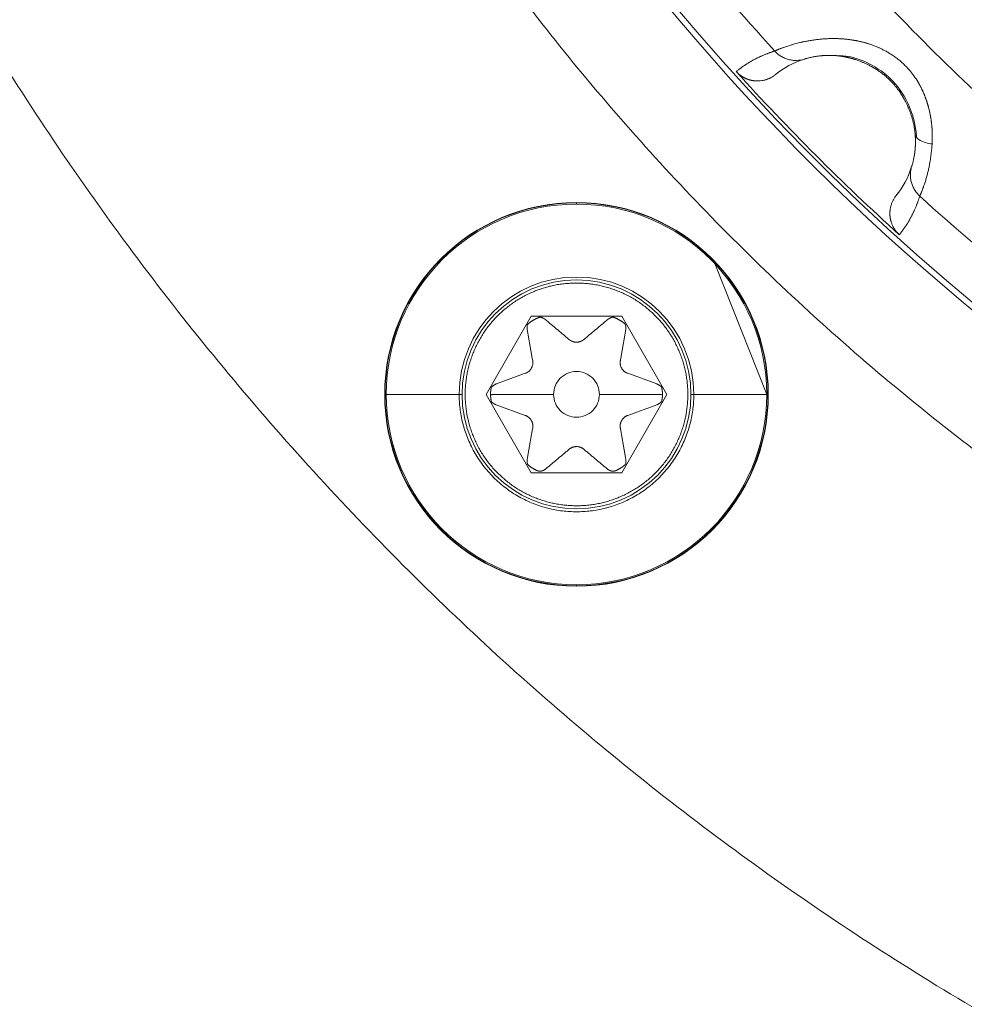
# Model space of a CAD drawing. Header units: millimetres. Extents: x 51337 to 61814, y -21781 to -12277.
# Tile 209 of 256: x 59213 to 59230, y -20757 to -20740. Entities that reach past the tile are written whole.
import ezdxf

# ---------------------------------------------------------------- set-up
doc = ezdxf.new("R2010")
doc.units = ezdxf.units.MM
doc.header["$LTSCALE"] = 0.3175
doc.layers.add('1轮廓实线层', color=7, linetype='Continuous', lineweight=18)

msp = doc.modelspace()

# ---------------------------------------------------------------- linework, layer by layer
at = {"layer": '1轮廓实线层'}
for p, q in [((59228.56776, -20742.8006), (59228.52238, -20742.85886)), ((59226.26597, -20746.32678), (59225.35671, -20744.04293)), ((59221.36417, -20746.32678), (59222.15371, -20744.95925)), ((59222.15371, -20744.95925), (59223.73279, -20744.95925)), ((59223.73279, -20744.95925), (59224.52233, -20746.32678)), ((59223.83738, -20745.959), (59224.34388, -20746.14335)), ((59222.15371, -20747.6943), (59221.36417, -20746.32678)), ((59224.52233, -20746.32678), (59223.73279, -20747.6943)), ((59222.04912, -20746.69456), (59221.54262, -20746.51021)), ((59224.34388, -20746.51021), (59223.83738, -20746.69456)), ((59223.73279, -20747.6943), (59222.15371, -20747.6943))]:
    msp.add_line(p, q, dxfattribs=at)
msp.add_circle((59222.94325, -20746.32678), 3.35, dxfattribs=at)
for centre, radius, start, end in [((59255.29339, -20712.0386), 120, 105.6266319, 195.8396374), ((59255.29339, -20713.97664), 117.32051, 300.7584308, 103.5504853), ((59255.29339, -20713.97664), 40, 288.773642, 251.226405), ((59255.29339, -20713.97664), 39.90067, 187.029876, 250.479421), ((59222.94325, -20746.32678), 3.34311, 90, 270), ((59222.94325, -20746.32678), 3.32276, 90, 180), ((59222.94325, -20746.32678), 3.34311, 270, 90), ((59222.94325, -20746.32678), 3.32276, 0, 90), ((59222.94325, -20746.32678), 2.04923, 0, 180), ((59222.94325, -20746.32678), 1.9988, 0, 180), ((59222.94325, -20746.32678), 3.32276, 180, 270), ((59222.94325, -20746.32678), 1.9988, 180, 0), ((59222.94325, -20746.32678), 3.32276, 270, 0)]:
    msp.add_arc(centre, radius, start, end, dxfattribs=at)
for points, degree, knots in [([(59243.29339, -20762.51529), (59241.8275, -20762.15288), (59240.37805, -20761.72403), (59237.5239, -20760.73694), (59236.11919, -20760.1787), (59233.36605, -20758.93742), (59232.01761, -20758.25438), (59229.38807, -20756.7691), (59228.10696, -20755.96686), (59225.62259, -20754.24976), (59224.41932, -20753.3349), (59222.10049, -20751.40006), (59220.98493, -20750.38008), (59218.85067, -20748.24337), (59217.83198, -20747.12665), (59215.89979, -20744.80561), (59214.98631, -20743.60129), (59213.27205, -20741.11495), (59212.47128, -20739.83293), (59210.98901, -20737.20168), (59210.30752, -20735.85247), (59209.06939, -20733.0979), (59208.51277, -20731.69256), (59207.52894, -20728.83727), (59207.10175, -20727.38733), (59206.3803, -20724.45474), (59206.08605, -20722.9721), (59205.63289, -20719.98626), (59205.47399, -20718.48307), (59205.29284, -20715.46848), (59205.27059, -20713.95708), (59205.36294, -20710.93847), (59205.47753, -20709.43125), (59205.84261, -20706.43337), (59206.0931, -20704.94271), (59206.72792, -20701.99016), (59207.11225, -20700.52827), (59208.01161, -20697.64527), (59208.52663, -20696.22415), (59209.68315, -20693.43434), (59210.32464, -20692.06565), (59211.72882, -20689.39192), (59212.49151, -20688.08688), (59214.13185, -20685.55116), (59215.00949, -20684.32048), (59216.87252, -20681.94358), (59217.85791, -20680.79735), (59219.92836, -20678.59876), (59221.01341, -20677.54639), (59223.27429, -20675.54414), (59224.45011, -20674.59426), (59226.88287, -20672.80478), (59228.1398, -20671.96518), (59230.72449, -20670.40314), (59232.05224, -20669.68071), (59234.76766, -20668.35894), (59236.15533, -20667.7596), (59238.97919, -20666.68893), (59240.4154, -20666.21761), (59243.32455, -20665.40682), (59244.79751, -20665.06737), (59247.76809, -20664.52313), (59249.26572, -20664.31834), (59252.27336, -20664.04509), (59253.78337, -20663.97664), (59255.29339, -20663.97664)], 3, [0, 0, 0, 0, 0.03125, 0.03125, 0.0625, 0.0625, 0.09375, 0.09375, 0.125, 0.125, 0.15625, 0.15625, 0.1875, 0.1875, 0.21875, 0.21875, 0.25, 0.25, 0.28125, 0.28125, 0.3125, 0.3125, 0.34375, 0.34375, 0.375, 0.375, 0.40625, 0.40625, 0.4375, 0.4375, 0.46875, 0.46875, 0.5, 0.5, 0.53125, 0.53125, 0.5625, 0.5625, 0.59375, 0.59375, 0.625, 0.625, 0.65625, 0.65625, 0.6875, 0.6875, 0.71875, 0.71875, 0.75, 0.75, 0.78125, 0.78125, 0.8125, 0.8125, 0.84375, 0.84375, 0.875, 0.875, 0.90625, 0.90625, 0.9375, 0.9375, 0.96875, 0.96875, 1, 1, 1, 1]), ([(59255.29339, -20672.07871), (59254.04905, -20672.07871), (59252.80472, -20672.13418), (59250.32593, -20672.35562), (59249.09147, -20672.52159), (59246.64222, -20672.96272), (59245.42743, -20673.23787), (59243.02714, -20673.89518), (59241.84164, -20674.27733), (59239.50936, -20675.1456), (59238.36258, -20675.63173), (59236.1168, -20676.70408), (59235.01782, -20677.29032), (59232.87638, -20678.55825), (59231.83391, -20679.23995), (59229.81378, -20680.69339), (59228.83611, -20681.46514), (59226.95332, -20683.09257), (59226.0482, -20683.94826), (59224.31769, -20685.73676), (59223.49229, -20686.66959), (59221.92778, -20688.60498), (59221.18866, -20689.60755), (59219.80257, -20691.67447), (59219.15559, -20692.73883), (59217.95891, -20694.92089), (59217.4092, -20696.03859), (59216.41143, -20698.31848), (59215.96335, -20699.48066), (59215.1724, -20701.84028), (59214.82951, -20703.03772), (59214.39612, -20704.85321), (59214.26513, -20705.46159), (59214.08908, -20706.37808), (59214.00615, -20706.8373), (59213.91837, -20707.37458), (59213.87673, -20707.64358), (59213.85647, -20707.77816), (59213.84648, -20707.84547), (59213.84152, -20707.87913), (59213.83905, -20707.89597), (59213.83782, -20707.90438), (59213.8372, -20707.90859), (59213.83689, -20707.91069), (59213.83674, -20707.91175), (59213.83667, -20707.9122), (59213.83663, -20707.9125), (59213.8366, -20707.91269), (59213.70937, -20708.78254), (59213.6062, -20709.67892), (59213.45719, -20711.52223), (59213.41134, -20712.46916), (59213.38646, -20714.40966), (59213.40743, -20715.40323), (59213.5258, -20717.43177), (59213.62322, -20718.46674), (59213.9041, -20720.57141), (59214.08758, -20721.6411), (59214.54995, -20723.80696), (59214.82886, -20724.90312), (59215.49102, -20727.112), (59215.87428, -20728.22472), (59216.75334, -20730.45506), (59217.24915, -20731.57269), (59218.36046, -20733.79945), (59218.97597, -20734.90857), (59220.33249, -20737.10317), (59221.07351, -20738.18863), (59222.68513, -20740.31905), (59223.55575, -20741.36399), (59225.42857, -20743.39496), (59226.4308, -20744.38098), (59228.56636, -20746.2743), (59229.69972, -20747.1816), (59231.4956, -20748.46786), (59232.72477, -20749.30046), (59234.66208, -20750.46658), (59236.69018, -20751.54178), (59238.80563, -20752.51786), (59241.00428, -20753.38663), (59242.52227, -20753.88883), (59243.29339, -20754.11934)], 3, [0, 0, 0, 0, 0.03125, 0.03125, 0.0625, 0.0625, 0.09375, 0.09375, 0.125, 0.125, 0.15625, 0.15625, 0.1875, 0.1875, 0.21875, 0.21875, 0.25, 0.25, 0.28125, 0.28125, 0.3125, 0.3125, 0.34375, 0.34375, 0.375, 0.375, 0.40625, 0.40625, 0.4375, 0.4375, 0.46875, 0.46875, 0.484375, 0.484375, 0.4921875, 0.49609375, 0.49804687, 0.49902344, 0.49951172, 0.49975586, 0.49987793, 0.49993896, 0.49996948, 0.49998474, 0.49999237, 0.49999619, 0.49999619, 0.5, 0.5, 0.53125, 0.53125, 0.5625, 0.5625, 0.59375, 0.59375, 0.625, 0.625, 0.65625, 0.65625, 0.6875, 0.6875, 0.71875, 0.71875, 0.75, 0.75, 0.78125, 0.78125, 0.8125, 0.8125, 0.84375, 0.84375, 0.875, 0.875, 0.90625, 0.90625, 0.921875, 0.9375, 0.953125, 0.96875, 0.984375, 1, 1, 1, 1]), ([(59229.1537, -20741.95388), (59229.15405, -20741.9482), (59229.15474, -20741.93687), (59229.15559, -20741.91978), (59229.15631, -20741.90269), (59229.15687, -20741.88558), (59229.1573, -20741.86845), (59229.15757, -20741.8513), (59229.1577, -20741.83415), (59229.15768, -20741.81698), (59229.15752, -20741.79981), (59229.15721, -20741.78263), (59229.15675, -20741.76544), (59229.15615, -20741.74826), (59229.1554, -20741.73107), (59229.1545, -20741.71389), (59229.15346, -20741.69671), (59229.15227, -20741.67954), (59229.15093, -20741.66237), (59229.14945, -20741.64521), (59229.14782, -20741.62807), (59229.14605, -20741.61094), (59229.14413, -20741.59383), (59229.14207, -20741.57673), (59229.13985, -20741.55966), (59229.1375, -20741.54261), (59229.13499, -20741.52558), (59229.13234, -20741.50858), (59229.12955, -20741.49161), (59229.12661, -20741.47466), (59229.12352, -20741.45776), (59229.12029, -20741.44088), (59229.11691, -20741.42404), (59229.11339, -20741.40724), (59229.10972, -20741.39048), (59229.10591, -20741.37377), (59229.10195, -20741.3571), (59229.09784, -20741.34047), (59229.09359, -20741.32389), (59229.0892, -20741.30737), (59229.08466, -20741.2909), (59229.07998, -20741.27448), (59229.07515, -20741.25812), (59229.07017, -20741.24182), (59229.06506, -20741.22558), (59229.05979, -20741.2094), (59229.05439, -20741.19329), (59229.04883, -20741.17725), (59229.04314, -20741.16127), (59229.0373, -20741.14536), (59229.03132, -20741.12953), (59229.02519, -20741.11378), (59229.01892, -20741.0981), (59229.0125, -20741.08249), (59229.00594, -20741.06697), (59228.99924, -20741.05154), (59228.99239, -20741.03618), (59228.9854, -20741.02092), (59228.97827, -20741.00574), (59228.97099, -20740.99066), (59228.96357, -20740.97566), (59228.95601, -20740.96077), (59228.9483, -20740.94596), (59228.94045, -20740.93126), (59228.93246, -20740.91666), (59228.92432, -20740.90216), (59228.91605, -20740.88776), (59228.88829, -20740.84066), (59228.84015, -20740.76698), (59228.76862, -20740.67498), (59228.69978, -20740.59928), (59228.63569, -20740.53811), (59228.57839, -20740.48949), (59228.52262, -20740.44626), (59228.46639, -20740.40649), (59228.40732, -20740.3689), (59228.35082, -20740.33625), (59228.2974, -20740.30808), (59228.24746, -20740.28391), (59228.20136, -20740.26332), (59228.1594, -20740.24594), (59228.12179, -20740.23141), (59228.08874, -20740.21943), (59228.0604, -20740.20973), (59228.03688, -20740.20208), (59228.01828, -20740.1963), (59228.00466, -20740.19221), (59227.99071, -20740.18822), (59227.97471, -20740.1839), (59227.95498, -20740.17873), (59227.93518, -20740.17377), (59227.91531, -20740.16899), (59227.89538, -20740.16441), (59227.87539, -20740.16002), (59227.85534, -20740.15583), (59227.83524, -20740.15182), (59227.81508, -20740.14802), (59227.79489, -20740.1444), (59227.77464, -20740.14098), (59227.75436, -20740.13776), (59227.73404, -20740.13473), (59227.71368, -20740.1319), (59227.6933, -20740.12926), (59227.67289, -20740.12682), (59227.65245, -20740.12457), (59227.63199, -20740.12252), (59227.61151, -20740.12067), (59227.591, -20740.11902), (59227.57048, -20740.11758), (59227.54994, -20740.11633), (59227.52939, -20740.11529), (59227.50882, -20740.11446), (59227.48824, -20740.11383), (59227.46765, -20740.1134), (59227.44707, -20740.11318), (59227.4265, -20740.11315), (59227.38591, -20740.11349), (59227.32572, -20740.11538), (59227.24743, -20740.12057), (59227.171, -20740.12804), (59227.09698, -20740.13732), (59227.02571, -20740.14805), (59226.95728, -20740.16009), (59226.90697, -20740.16993), (59226.86908, -20740.17822), (59226.83859, -20740.18541), (59226.79792, -20740.19562), (59226.74846, -20740.20901), (59226.69255, -20740.22542), (59226.63976, -20740.24222), (59226.59691, -20740.2567), (59226.56791, -20740.2669), (59226.54673, -20740.27439), (59226.52946, -20740.28042), (59226.51323, -20740.28631), (59226.49848, -20740.29177), (59226.48514, -20740.29684), (59226.47314, -20740.30151), (59226.4624, -20740.30578), (59226.45286, -20740.30967), (59226.44443, -20740.31319), (59226.43705, -20740.31635), (59226.43064, -20740.31918), (59226.42513, -20740.32169), (59226.42045, -20740.32391), (59226.41653, -20740.32585), (59226.41331, -20740.32753), (59226.41071, -20740.32899), (59226.40869, -20740.33024), (59226.40715, -20740.33131), (59226.40647, -20740.33193), (59226.40613, -20740.33223)], 3, [0, 0, 0, 0, 0.00396949, 0.00792271, 0.01186003, 0.01578181, 0.01968837, 0.02358008, 0.02745725, 0.0313202, 0.03516926, 0.03900472, 0.04282688, 0.04663604, 0.05043247, 0.05421644, 0.05798822, 0.06174807, 0.06549624, 0.06923297, 0.07295849, 0.07667304, 0.08037682, 0.08407006, 0.08775297, 0.09142573, 0.09508856, 0.09874162, 0.10238511, 0.1060192, 0.10964406, 0.11325986, 0.11686675, 0.12046488, 0.1240544, 0.12763547, 0.1312082, 0.13477275, 0.13832923, 0.14187778, 0.14541851, 0.14895154, 0.15247698, 0.15599495, 0.15950555, 0.16300889, 0.16650507, 0.1699942, 0.17347637, 0.1769517, 0.18042028, 0.18388221, 0.18733759, 0.19078653, 0.1942291, 0.19766542, 0.20109558, 0.20451967, 0.20793779, 0.21135005, 0.21475652, 0.21815732, 0.22155254, 0.22494229, 0.22832666, 0.23170577, 0.23507971, 0.2384486, 0.26502367, 0.28858214, 0.30926629, 0.32719576, 0.34242456, 0.35495638, 0.37010786, 0.38432111, 0.39758013, 0.40987007, 0.42117585, 0.43148202, 0.44077334, 0.44903524, 0.45625408, 0.46241746, 0.46751438, 0.47153548, 0.47447326, 0.47632223, 0.48054165, 0.48477243, 0.48901473, 0.4932687, 0.49753453, 0.50181238, 0.50610245, 0.51040495, 0.51472008, 0.51904808, 0.52338918, 0.52774364, 0.53211174, 0.53649375, 0.54088998, 0.54530077, 0.54972665, 0.55416822, 0.55862608, 0.56310085, 0.56759318, 0.57210371, 0.5766331, 0.58118203, 0.58575112, 0.59034034, 0.59494933, 0.59957776, 0.60422533, 0.622501, 0.6410032, 0.65970204, 0.67856197, 0.69757309, 0.71674304, 0.73607139, 0.74201651, 0.75161379, 0.76490258, 0.7819314, 0.80275304, 0.82690071, 0.84607373, 0.86019506, 0.86921539, 0.87888546, 0.88827987, 0.8973966, 0.90623394, 0.91479041, 0.92306479, 0.93105596, 0.93876294, 0.94618481, 0.95332069, 0.96016969, 0.96673093, 0.97300347, 0.97898633, 0.98467851, 0.99007894, 0.99518648, 1, 1, 1, 1]), ([(59225.73195, -20740.68934), (59225.73775, -20740.68466), (59225.74933, -20740.67533), (59225.76689, -20740.66159), (59225.78455, -20740.64805), (59225.80232, -20740.63475), (59225.8202, -20740.62167), (59225.83818, -20740.60881), (59225.85628, -20740.59618), (59225.87448, -20740.58377), (59225.89279, -20740.57159), (59225.91121, -20740.55962), (59225.92973, -20740.54789), (59225.94836, -20740.53637), (59225.9671, -20740.52508), (59225.98595, -20740.51401), (59226.0049, -20740.50316), (59226.02396, -20740.49253), (59226.04312, -20740.48212), (59226.0624, -20740.47193), (59226.08177, -20740.46197), (59226.10125, -20740.45222), (59226.12084, -20740.44269), (59226.14054, -20740.43339), (59226.16033, -20740.4243), (59226.18024, -20740.41543), (59226.20025, -20740.40678), (59226.22036, -20740.39835), (59226.24058, -20740.39013), (59226.2609, -20740.38213), (59226.28133, -20740.37435), (59226.30186, -20740.36679), (59226.3225, -20740.35944), (59226.34323, -20740.35231), (59226.36408, -20740.34539), (59226.38502, -20740.33868), (59226.3991, -20740.33437), (59226.40613, -20740.33223)], 3, [0, 0, 0, 0, 0.03018538, 0.06027571, 0.09027099, 0.12017124, 0.14997646, 0.17968666, 0.20930187, 0.23882208, 0.2682473, 0.29757755, 0.32681284, 0.35595318, 0.38499858, 0.41394904, 0.44280459, 0.47156523, 0.50023097, 0.52880183, 0.55727781, 0.58565893, 0.61394519, 0.64213662, 0.67023321, 0.69823499, 0.72614196, 0.75395414, 0.78167154, 0.80929416, 0.83682203, 0.86425515, 0.89159354, 0.9188372, 0.94598616, 0.97304042, 1, 1, 1, 1]), ([(59226.92188, -20740.47359), (59226.8793, -20740.48668), (59226.83322, -20740.49448), (59226.76228, -20740.49597), (59226.73835, -20740.49479), (59226.69065, -20740.48891), (59226.66689, -20740.48423), (59226.62029, -20740.47146), (59226.59745, -20740.46337), (59226.55341, -20740.4441), (59226.5322, -20740.43291), (59226.47188, -20740.39544), (59226.43616, -20740.36521), (59226.40613, -20740.33223)], 3, [0, 0, 0, 0, 0.25, 0.25, 0.375, 0.375, 0.5, 0.5, 0.625, 0.625, 0.75, 0.75, 1, 1, 1, 1]), ([(59226.92188, -20740.47359), (59226.92249, -20740.4734), (59226.92374, -20740.47301), (59226.92601, -20740.47227), (59226.92871, -20740.4714), (59226.93191, -20740.47036), (59226.93567, -20740.46914), (59226.94006, -20740.46774), (59226.94516, -20740.46613), (59226.95102, -20740.46433), (59226.95772, -20740.46231), (59226.9694, -20740.45889), (59226.98819, -20740.45365), (59227.01734, -20740.44628), (59227.04483, -20740.44007), (59227.06835, -20740.43525), (59227.08638, -20740.4318), (59227.10688, -20740.42816), (59227.13003, -20740.42442), (59227.156, -20740.42067), (59227.18065, -20740.41758), (59227.20282, -20740.41516), (59227.2214, -20740.41337), (59227.2404, -20740.41177), (59227.25981, -20740.41039), (59227.27962, -20740.40923), (59227.2998, -20740.40832), (59227.32036, -20740.40767), (59227.34125, -20740.40727), (59227.35557, -20740.40724), (59227.3627, -20740.40722)], 3, [0, 0, 0, 0, 0.02315622, 0.0473867, 0.07268326, 0.09903742, 0.12644038, 0.15488292, 0.18435529, 0.21484711, 0.24634719, 0.27884338, 0.36456479, 0.44906094, 0.53226505, 0.56629781, 0.60261703, 0.6411481, 0.68180841, 0.72450766, 0.76914884, 0.79581624, 0.82222501, 0.8483756, 0.87426917, 0.89990768, 0.9252945, 0.9504345, 0.97533383, 1, 1, 1, 1]), ([(59227.3627, -20740.40722), (59227.36681, -20740.40724), (59227.37495, -20740.40727), (59227.38726, -20740.40744), (59227.39949, -20740.4077), (59227.41165, -20740.40806), (59227.42371, -20740.40851), (59227.43567, -20740.40905), (59227.44752, -20740.40968), (59227.45926, -20740.4104), (59227.47087, -20740.41121), (59227.48234, -20740.41211), (59227.49368, -20740.41309), (59227.50488, -20740.41415), (59227.51592, -20740.41529), (59227.52681, -20740.41649), (59227.53753, -20740.41777), (59227.54808, -20740.41911), (59227.55846, -20740.4205), (59227.56867, -20740.42195), (59227.57869, -20740.42345), (59227.58853, -20740.42499), (59227.59818, -20740.42658), (59227.60764, -20740.4282), (59227.6169, -20740.42985), (59227.62597, -20740.43153), (59227.63485, -20740.43324), (59227.64353, -20740.43497), (59227.65201, -20740.43671), (59227.66029, -20740.43846), (59227.66838, -20740.44022), (59227.67626, -20740.44198), (59227.68395, -20740.44374), (59227.69143, -20740.4455), (59227.69872, -20740.44725), (59227.70581, -20740.44899), (59227.71269, -20740.45071), (59227.71937, -20740.45242), (59227.72586, -20740.45411), (59227.73214, -20740.45577), (59227.73822, -20740.45741), (59227.74409, -20740.45901), (59227.74977, -20740.46059), (59227.75524, -20740.46213), (59227.76051, -20740.46363), (59227.76557, -20740.4651), (59227.77044, -20740.46652), (59227.7751, -20740.4679), (59227.77955, -20740.46924), (59227.78381, -20740.47053), (59227.78786, -20740.47177), (59227.79171, -20740.47295), (59227.79535, -20740.47409), (59227.79879, -20740.47517), (59227.80203, -20740.47619), (59227.80507, -20740.47716), (59227.8079, -20740.47807), (59227.81054, -20740.47892), (59227.81296, -20740.47971), (59227.82815, -20740.48466), (59227.85695, -20740.49451), (59227.90013, -20740.51062), (59227.94551, -20740.52909), (59227.99295, -20740.55012), (59228.04229, -20740.57396), (59228.11567, -20740.61262), (59228.20099, -20740.66437), (59228.28575, -20740.72541), (59228.3412, -20740.77067), (59228.38239, -20740.80712), (59228.41989, -20740.84267), (59228.46259, -20740.8869), (59228.50756, -20740.93815), (59228.55407, -20740.99689), (59228.59874, -20741.05989), (59228.63878, -20741.12297), (59228.6723, -20741.18151), (59228.69994, -20741.23459), (59228.72246, -20741.28176), (59228.73962, -20741.32066), (59228.75311, -20741.35329), (59228.76425, -20741.38174), (59228.7748, -20741.41028), (59228.78476, -20741.43888), (59228.79413, -20741.46752), (59228.80291, -20741.49619), (59228.81109, -20741.52486), (59228.81866, -20741.55353), (59228.82564, -20741.58216), (59228.83201, -20741.61075), (59228.83778, -20741.63927), (59228.84293, -20741.66772), (59228.84748, -20741.69607), (59228.85139, -20741.72431), (59228.85473, -20741.75246), (59228.85643, -20741.77098), (59228.85727, -20741.78028)], 3, [0, 0, 0, 0, 0.00701571, 0.01390285, 0.02066284, 0.027297, 0.03380661, 0.04019287, 0.04645697, 0.05260006, 0.05862326, 0.06452764, 0.07031429, 0.07598444, 0.08153953, 0.08698086, 0.09230963, 0.09752695, 0.10263383, 0.10763119, 0.11251989, 0.11730074, 0.12197448, 0.12654179, 0.13100335, 0.13535994, 0.13961244, 0.14376168, 0.14780842, 0.15175335, 0.15559712, 0.15934034, 0.16298355, 0.16652726, 0.16997195, 0.17331803, 0.1765659, 0.17971592, 0.18276843, 0.18572372, 0.18858206, 0.19134371, 0.19400888, 0.19657774, 0.19905049, 0.20142728, 0.20370827, 0.20589358, 0.20798336, 0.2099777, 0.21187673, 0.21368052, 0.21538918, 0.21700279, 0.21852141, 0.21994511, 0.22127396, 0.222508, 0.2236473, 0.22469189, 0.24388647, 0.26421752, 0.28568862, 0.30830264, 0.33206159, 0.35696695, 0.41577416, 0.46043625, 0.49099108, 0.50753804, 0.53095275, 0.5571986, 0.58630931, 0.618331, 0.65326903, 0.68547168, 0.71450329, 0.74035843, 0.76303452, 0.78252859, 0.79595885, 0.80938599, 0.82281318, 0.83624414, 0.84968324, 0.86313546, 0.87660647, 0.89010268, 0.90363117, 0.91719983, 0.93081732, 0.94449317, 0.95823773, 0.97206222, 0.98597868, 1, 1, 1, 1]), ([(59227.54062, -20740.41123), (59227.61256, -20740.41332), (59227.81492, -20740.43998), (59228.18123, -20740.59898), (59228.54837, -20740.90413), (59228.75775, -20741.2688), (59228.85584, -20741.59327), (59228.87751, -20741.75502), (59228.88057, -20741.83768)], 3, [0, 0, 0, 0, 0.11197206, 0.31541588, 0.52523809, 0.74952272, 0.86998076, 1, 1, 1, 1]), ([(59225.73195, -20740.68934), (59225.73435, -20740.69196), (59225.73916, -20740.69721), (59225.74659, -20740.70491), (59225.75421, -20740.71247), (59225.76201, -20740.7199), (59225.77, -20740.72717), (59225.77816, -20740.73429), (59225.7865, -20740.74125), (59225.795, -20740.74804), (59225.80366, -20740.75465), (59225.81248, -20740.76109), (59225.82145, -20740.76733), (59225.83057, -20740.77339), (59225.83982, -20740.77925), (59225.8492, -20740.7849), (59225.8587, -20740.79036), (59225.86833, -20740.7956), (59225.87806, -20740.80062), (59225.88789, -20740.80543), (59225.89781, -20740.81002), (59225.90783, -20740.81439), (59225.91792, -20740.81853), (59225.92808, -20740.82244), (59225.9383, -20740.82612), (59225.94858, -20740.82957), (59225.9589, -20740.83279), (59225.96926, -20740.83578), (59225.97965, -20740.83854), (59225.99006, -20740.84106), (59226.00049, -20740.84335), (59226.01092, -20740.84541), (59226.02135, -20740.84725), (59226.03177, -20740.84885), (59226.04217, -20740.85023), (59226.05255, -20740.85138), (59226.06613, -20740.85261), (59226.08902, -20740.85397), (59226.1273, -20740.85401), (59226.18318, -20740.84877), (59226.23187, -20740.83773), (59226.26764, -20740.82605), (59226.28643, -20740.81909), (59226.30543, -20740.81115), (59226.32454, -20740.80222), (59226.34369, -20740.79226), (59226.36275, -20740.78126), (59226.38163, -20740.76921), (59226.40027, -20740.75618), (59226.41226, -20740.74672), (59226.41829, -20740.74196)], 3, [0, 0, 0, 0, 0.01404896, 0.02814945, 0.04229806, 0.05649131, 0.07072564, 0.08499744, 0.09930301, 0.11363863, 0.1280005, 0.14238478, 0.15678761, 0.17120508, 0.18563324, 0.20006816, 0.21450584, 0.22894232, 0.24337361, 0.25779572, 0.27220469, 0.28659657, 0.30096742, 0.31531333, 0.32963044, 0.34391492, 0.35816298, 0.37237089, 0.38653498, 0.40065162, 0.41471728, 0.42872847, 0.44268179, 0.45657393, 0.47040164, 0.48416177, 0.49785127, 0.52426907, 0.57479995, 0.64901749, 0.74568391, 0.77132528, 0.79773611, 0.82487242, 0.85268636, 0.88112636, 0.91013736, 0.93966109, 0.96963646, 1, 1, 1, 1]), ([(59228.85727, -20741.78028), (59228.85762, -20741.78448), (59228.85831, -20741.79286), (59228.85921, -20741.80525), (59228.86, -20741.81744), (59228.86069, -20741.82944), (59228.86127, -20741.84125), (59228.86176, -20741.85286), (59228.86215, -20741.86429), (59228.86246, -20741.87553), (59228.86268, -20741.88658), (59228.86282, -20741.89744), (59228.86289, -20741.90811), (59228.86288, -20741.9186), (59228.8628, -20741.92891), (59228.86265, -20741.93904), (59228.86245, -20741.94898), (59228.86218, -20741.95874), (59228.86186, -20741.96833), (59228.86149, -20741.97774), (59228.86107, -20741.98697), (59228.8606, -20741.99603), (59228.86008, -20742.00491), (59228.85953, -20742.01363), (59228.85894, -20742.02217), (59228.85831, -20742.03055), (59228.85765, -20742.03876), (59228.85696, -20742.04681), (59228.85625, -20742.05469), (59228.8555, -20742.06241), (59228.85474, -20742.06997), (59228.85395, -20742.07737), (59228.85314, -20742.08461), (59228.85231, -20742.0917), (59228.85147, -20742.09864), (59228.85062, -20742.10542), (59228.84975, -20742.11206), (59228.84887, -20742.11854), (59228.84799, -20742.12488), (59228.8471, -20742.13108), (59228.8462, -20742.13713), (59228.84529, -20742.14304), (59228.84439, -20742.14881), (59228.84348, -20742.15445), (59228.84257, -20742.15995), (59228.84167, -20742.16531), (59228.84076, -20742.17055), (59228.8384, -20742.18395), (59228.83414, -20742.20634), (59228.82763, -20742.23681), (59228.82022, -20742.26774), (59228.81374, -20742.29194), (59228.80869, -20742.30945), (59228.80513, -20742.32119), (59228.80227, -20742.33025), (59228.80005, -20742.33708), (59228.79841, -20742.34207), (59228.79722, -20742.34567), (59228.79669, -20742.34734), (59228.79645, -20742.34813)], 3, [0, 0, 0, 0, 0.0114008, 0.02273719, 0.03401028, 0.04522103, 0.05637026, 0.06745862, 0.07848665, 0.08945475, 0.10036322, 0.11121222, 0.12200184, 0.13273207, 0.1434028, 0.15401385, 0.16456497, 0.17505584, 0.18548607, 0.19585522, 0.2061628, 0.21640828, 0.22659107, 0.23671056, 0.2467661, 0.25675699, 0.26668253, 0.27654199, 0.2863346, 0.29605961, 0.30571622, 0.31530363, 0.32482103, 0.33426762, 0.34364258, 0.35294507, 0.36217426, 0.37132935, 0.38040949, 0.38941387, 0.39834166, 0.40719205, 0.41596422, 0.42465739, 0.43327074, 0.44180349, 0.45025486, 0.45862409, 0.50771785, 0.5670267, 0.63689681, 0.71769997, 0.76814187, 0.81534828, 0.85922965, 0.8997056, 0.93670309, 0.97015512, 1, 1, 1, 1]), ([(59228.85727, -20741.78028), (59228.85891, -20741.7995), (59228.87412, -20741.83896), (59228.93747, -20741.89277), (59229.03578, -20741.93322), (59229.11443, -20741.94885), (59229.1537, -20741.95388)], 3, [0, 0, 0, 0, 0.24769377, 0.50189629, 0.75609882, 1, 1, 1, 1]), ([(59228.9378, -20742.86389), (59228.938, -20742.86358), (59228.93841, -20742.86293), (59228.93914, -20742.86161), (59228.94001, -20742.85998), (59228.94102, -20742.85797), (59228.94221, -20742.85555), (59228.94357, -20742.85267), (59228.94514, -20742.8493), (59228.94691, -20742.84539), (59228.94891, -20742.84089), (59228.95115, -20742.83577), (59228.95364, -20742.82998), (59228.9564, -20742.82346), (59228.95943, -20742.81618), (59228.96276, -20742.80808), (59228.96637, -20742.79912), (59228.97029, -20742.78924), (59228.97665, -20742.77292), (59228.98665, -20742.74685), (59229.00181, -20742.70599), (59229.02058, -20742.65259), (59229.04119, -20742.58958), (59229.06161, -20742.52053), (59229.07987, -20742.45073), (59229.09621, -20742.37941), (59229.10924, -20742.31273), (59229.11943, -20742.25261), (59229.12739, -20742.20045), (59229.1341, -20742.15102), (59229.13969, -20742.10468), (59229.14428, -20742.06171), (59229.14803, -20742.02236), (59229.15109, -20741.9869), (59229.15287, -20741.96438), (59229.1537, -20741.95388)], 3, [0, 0, 0, 0, 0.01071754, 0.02203092, 0.03393745, 0.04643449, 0.05951944, 0.07318978, 0.08744305, 0.1022769, 0.11768901, 0.1336772, 0.15023929, 0.16737319, 0.18507685, 0.20334817, 0.22218509, 0.24158542, 0.26154691, 0.312327, 0.37160412, 0.4392434, 0.5150676, 0.58163483, 0.64470892, 0.70430255, 0.76044006, 0.80090574, 0.83825972, 0.87255911, 0.90385889, 0.93221013, 0.95765864, 0.98024414, 1, 1, 1, 1]), ([(59228.9378, -20742.86389), (59228.90481, -20742.83387), (59228.87459, -20742.79815), (59228.83711, -20742.73782), (59228.82593, -20742.71661), (59228.80666, -20742.67256), (59228.79857, -20742.64973), (59228.7858, -20742.60312), (59228.78112, -20742.57936), (59228.77525, -20742.53166), (59228.77406, -20742.50773), (59228.77555, -20742.43679), (59228.78336, -20742.3907), (59228.79645, -20742.34813)], 3, [0, 0, 0, 0, 0.25, 0.25, 0.375, 0.375, 0.5, 0.5, 0.625, 0.625, 0.75, 0.75, 1, 1, 1, 1]), ([(59228.5807, -20743.53809), (59228.5133, -20743.47714), (59228.42594, -20743.30758), (59228.41765, -20743.20593), (59228.4136, -20743.15617), (59228.4202, -20743.10392), (59228.43804, -20742.96283), (59228.52798, -20742.85184)], 2, [0, 0, 0, 0.25, 0.5, 0.5, 0.75, 0.75, 1, 1, 1]), ([(59228.9378, -20742.86389), (59228.93565, -20742.87092), (59228.93135, -20742.88501), (59228.92464, -20742.90594), (59228.91772, -20742.92679), (59228.91059, -20742.94753), (59228.90324, -20742.96817), (59228.89568, -20742.9887), (59228.8879, -20743.00912), (59228.8799, -20743.02945), (59228.87168, -20743.04966), (59228.86325, -20743.06978), (59228.8546, -20743.08979), (59228.84573, -20743.10969), (59228.83664, -20743.12949), (59228.82734, -20743.14918), (59228.81781, -20743.16877), (59228.80806, -20743.18825), (59228.7981, -20743.20763), (59228.78791, -20743.2269), (59228.7775, -20743.24607), (59228.76688, -20743.26512), (59228.75603, -20743.28408), (59228.74495, -20743.30292), (59228.73366, -20743.32166), (59228.72215, -20743.34029), (59228.71041, -20743.35882), (59228.69845, -20743.37724), (59228.68626, -20743.39555), (59228.67385, -20743.41375), (59228.66122, -20743.43185), (59228.64837, -20743.44983), (59228.63529, -20743.46771), (59228.62198, -20743.48548), (59228.60845, -20743.50314), (59228.5947, -20743.5207), (59228.58537, -20743.53229), (59228.5807, -20743.53809)], 3, [0, 0, 0, 0, 0.02695909, 0.0540129, 0.08116142, 0.10840469, 0.13574271, 0.16317548, 0.19070304, 0.21832538, 0.24604251, 0.27385446, 0.30176123, 0.32976284, 0.35785929, 0.3860506, 0.41433678, 0.44271784, 0.47119379, 0.49976465, 0.52843042, 0.55719112, 0.58604675, 0.61499733, 0.64404287, 0.67318338, 0.70241887, 0.73174935, 0.76117484, 0.79069533, 0.82031085, 0.8500214, 0.87982699, 0.90972764, 0.93972335, 0.96981413, 1, 1, 1, 1]), ([(59223.48471, -20745.02208), (59223.50188, -20745.00767), (59223.52937, -20744.99451), (59223.53744, -20744.99064), (59223.57812, -20744.97365)], 2, [0, 0, 0, 0.5, 0.5, 1, 1, 1]), ([(59222.54325, -20746.32678), (59222.54325, -20746.27442), (59222.55366, -20746.22208), (59222.59374, -20746.12533), (59222.62338, -20746.08096), (59222.69743, -20746.00691), (59222.7418, -20745.97726), (59222.83855, -20745.93719), (59222.89089, -20745.92678), (59222.94325, -20745.92678)], 3, [0, 0, 0, 0, 0.25, 0.25, 0.5, 0.5, 0.75, 0.75, 1, 1, 1, 1]), ([(59222.94325, -20745.92678), (59222.99561, -20745.92678), (59223.04795, -20745.93719), (59223.1447, -20745.97726), (59223.18907, -20746.00691), (59223.26312, -20746.08096), (59223.29276, -20746.12533), (59223.33284, -20746.22208), (59223.34325, -20746.27442), (59223.34325, -20746.32678)], 3, [0, 0, 0, 0, 0.25, 0.25, 0.5, 0.5, 0.75, 0.75, 1, 1, 1, 1]), ([(59222.54325, -20746.32678), (59222.53461, -20746.32678), (59222.51737, -20746.32678), (59222.49161, -20746.32678), (59222.46597, -20746.32678), (59222.44046, -20746.32679), (59222.4151, -20746.32679), (59222.38988, -20746.3268), (59222.36481, -20746.32681), (59222.33989, -20746.32683), (59222.31512, -20746.32684), (59222.29051, -20746.32686), (59222.26606, -20746.32688), (59222.24178, -20746.32691), (59222.21766, -20746.32693), (59222.19372, -20746.32696), (59222.16994, -20746.327), (59222.14635, -20746.32704), (59222.12293, -20746.32708), (59222.0997, -20746.32713), (59222.07665, -20746.32718), (59222.05378, -20746.32723), (59222.03111, -20746.32729), (59222.00863, -20746.32736), (59221.98633, -20746.32743), (59221.96424, -20746.3275), (59221.94234, -20746.32758), (59221.92063, -20746.32766), (59221.89913, -20746.32775), (59221.87783, -20746.32785), (59221.85673, -20746.32795), (59221.83584, -20746.32805), (59221.81515, -20746.32817), (59221.79466, -20746.32828), (59221.77439, -20746.32841), (59221.75432, -20746.32854), (59221.73446, -20746.32867), (59221.7148, -20746.32882), (59221.69536, -20746.32897), (59221.67613, -20746.32912), (59221.65711, -20746.32928), (59221.6383, -20746.32945), (59221.6197, -20746.32963), (59221.60131, -20746.32981), (59221.58313, -20746.33), (59221.56517, -20746.3302), (59221.54741, -20746.3304), (59221.52987, -20746.33061), (59221.51253, -20746.33083), (59221.49541, -20746.33106), (59221.47849, -20746.33129), (59221.46178, -20746.33153), (59221.45076, -20746.33169), (59221.44527, -20746.33178)], 3, [0, 0, 0, 0, 0.0219663, 0.04385785, 0.06567312, 0.08741061, 0.10906884, 0.13064636, 0.15214175, 0.17355361, 0.19488057, 0.2161213, 0.23727448, 0.25833882, 0.27931306, 0.30019598, 0.32098637, 0.34168306, 0.36228491, 0.38279081, 0.40319965, 0.4235104, 0.443722, 0.46383348, 0.48384384, 0.50375215, 0.5235575, 0.54325898, 0.56285575, 0.58234696, 0.60173183, 0.62100956, 0.64017941, 0.65924066, 0.67819261, 0.6970346, 0.71576598, 0.73438613, 0.75289448, 0.77129044, 0.78957349, 0.80774312, 0.82579882, 0.84374014, 0.86156664, 0.87927791, 0.89687354, 0.91435318, 0.93171647, 0.94896308, 0.96609273, 0.98310512, 1, 1, 1, 1]), ([(59222.94325, -20746.72678), (59222.89089, -20746.72678), (59222.83855, -20746.71637), (59222.7418, -20746.67629), (59222.69743, -20746.64664), (59222.62338, -20746.5726), (59222.59374, -20746.52822), (59222.55366, -20746.43148), (59222.54325, -20746.37914), (59222.54325, -20746.32678)], 3, [0, 0, 0, 0, 0.25, 0.25, 0.5, 0.5, 0.75, 0.75, 1, 1, 1, 1]), ([(59223.34325, -20746.32678), (59223.34325, -20746.37914), (59223.33284, -20746.43148), (59223.29276, -20746.52822), (59223.26312, -20746.5726), (59223.18907, -20746.64664), (59223.1447, -20746.67629), (59223.04795, -20746.71637), (59222.99561, -20746.72678), (59222.94325, -20746.72678)], 3, [0, 0, 0, 0, 0.25, 0.25, 0.5, 0.5, 0.75, 0.75, 1, 1, 1, 1]), ([(59224.44119, -20746.33171), (59224.43418, -20746.33161), (59224.4201, -20746.3314), (59224.39868, -20746.3311), (59224.37694, -20746.33082), (59224.35485, -20746.33054), (59224.33243, -20746.33028), (59224.30965, -20746.33003), (59224.28654, -20746.32979), (59224.26308, -20746.32956), (59224.23928, -20746.32934), (59224.21513, -20746.32913), (59224.19065, -20746.32893), (59224.16582, -20746.32875), (59224.14065, -20746.32857), (59224.11514, -20746.32841), (59224.08929, -20746.32825), (59224.06311, -20746.3281), (59224.03659, -20746.32797), (59224.00974, -20746.32784), (59223.98256, -20746.32772), (59223.95505, -20746.32761), (59223.92722, -20746.32751), (59223.89907, -20746.32741), (59223.8706, -20746.32733), (59223.84182, -20746.32725), (59223.81273, -20746.32718), (59223.78334, -20746.32711), (59223.75365, -20746.32706), (59223.72367, -20746.32701), (59223.69339, -20746.32696), (59223.66284, -20746.32692), (59223.632, -20746.32689), (59223.6009, -20746.32686), (59223.56954, -20746.32684), (59223.53791, -20746.32682), (59223.50604, -20746.32681), (59223.47393, -20746.32679), (59223.44158, -20746.32679), (59223.409, -20746.32678), (59223.37622, -20746.32678), (59223.35425, -20746.32678), (59223.34325, -20746.32678)], 3, [0, 0, 0, 0, 0.02155716, 0.04330545, 0.06524433, 0.08737317, 0.10969132, 0.13219803, 0.15489253, 0.17777395, 0.20084139, 0.22409388, 0.24753035, 0.27114971, 0.29495079, 0.31893232, 0.34309301, 0.36743146, 0.39194623, 0.41663577, 0.44149851, 0.46653276, 0.49173678, 0.51710874, 0.54264677, 0.56834887, 0.59421302, 0.6202371, 0.6464189, 0.67275615, 0.69924652, 0.72588758, 0.75267682, 0.77961169, 0.80668953, 0.83390762, 0.86126317, 0.88875332, 0.91637512, 0.94412556, 0.97200157, 1, 1, 1, 1])]:
    msp.add_open_spline(points, degree=degree, knots=knots, dxfattribs=at)
for points, weights in [([(59245.29339, -20749.71009), (59188.97218, -20733.94861), (59198.17254, -20676.87032), (59255.29339, -20676.87032)], [0.885655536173, 0.376739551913, 0.385737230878, 0.912648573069]), ([(59222.94325, -20743.00402), (59222.94325, -20742.99506), (59222.94325, -20742.98825), (59222.94325, -20742.98366)], [0.999766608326, 0.995928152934, 0.995927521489, 0.99976471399]), ([(59220.89402, -20746.32678), (59220.33232, -20746.32678), (59219.89529, -20746.32678), (59219.62049, -20746.32678)], [0.978690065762, 0.950651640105, 0.95065206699, 0.978691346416]), ([(59220.94445, -20746.32678), (59220.92667, -20746.32678), (59220.90975, -20746.32678), (59220.89401, -20746.32678)], [0.99960959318, 0.993253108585, 0.993252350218, 0.999607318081]), ([(59224.99249, -20746.32678), (59224.97675, -20746.32678), (59224.95983, -20746.32678), (59224.94205, -20746.32678)], [0.999607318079, 0.993252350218, 0.993253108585, 0.99960959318]), ([(59226.26601, -20746.32678), (59225.99121, -20746.32678), (59225.55418, -20746.32678), (59224.99248, -20746.32678)], [0.978691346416, 0.95065206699, 0.950651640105, 0.978690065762]), ([(59222.94325, -20749.66989), (59222.94325, -20749.66531), (59222.94325, -20749.6585), (59222.94325, -20749.64954)], [0.99976471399, 0.995927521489, 0.995928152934, 0.999766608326])]:
    msp.add_rational_spline(points, weights, degree=3, dxfattribs=at)
for points, degree in [([(59226.40613, -20740.33223), (59225.83081, -20739.70164), (59225.27614, -20739.05221), (59224.74332, -20738.38532)], 3), ([(59226.41829, -20740.74196), (59226.56175, -20740.62567), (59226.72694, -20740.53352), (59226.92188, -20740.47359)], 3), ([(59228.5807, -20743.53809), (59227.58389, -20742.63734), (59226.63269, -20741.68614), (59225.73195, -20740.68934)], 3), ([(59226.41125, -20740.74758), (59226.43108, -20740.73133), (59226.45136, -20740.71556), (59226.47209, -20740.70029)], 3), ([(59228.79645, -20742.34813), (59228.73651, -20742.5431), (59228.64432, -20742.70834), (59228.52798, -20742.85184)], 3), ([(59228.79423, -20742.35551), (59228.77795, -20742.40776), (59228.75927, -20742.45774), (59228.73842, -20742.50569)], 3), ([(59230.8847, -20744.52671), (59230.21782, -20743.99388), (59229.56839, -20743.43922), (59228.9378, -20742.86389)], 3), ([(59224.88745, -20746.32678), (59224.88745, -20745.94061), (59224.59208, -20745.22639), (59224.04547, -20744.67917), (59223.33105, -20744.38279), (59222.5576, -20744.38236), (59221.84286, -20744.67795), (59221.29565, -20745.22456), (59220.99905, -20745.93949), (59220.99905, -20746.32678)], 2), ([(59222.15275, -20745.05198), (59222.23449, -20745.00478)], 1), ([(59222.23449, -20745.00478), (59222.30806, -20744.97365)], 1), ([(59222.30806, -20744.97365), (59222.34773, -20744.99007), (59222.38425, -20745.00736), (59222.40179, -20745.02208)], 2), ([(59223.57812, -20744.97365), (59223.65201, -20745.00478)], 1), ([(59223.65201, -20745.00478), (59223.73375, -20745.05198)], 1), ([(59222.08305, -20745.19931), (59222.08077, -20745.1819), (59222.08359, -20745.13043), (59222.08496, -20745.10653)], 2), ([(59222.08496, -20745.10653), (59222.09453, -20745.09938), (59222.13938, -20745.06027), (59222.15275, -20745.05198)], 2), ([(59222.40179, -20745.02208), (59222.81756, -20745.37093)], 1), ([(59223.06894, -20745.37093), (59223.48471, -20745.02208)], 1), ([(59223.73375, -20745.05198), (59223.74793, -20745.06077), (59223.80011, -20745.10763), (59223.80102, -20745.10839)], 2), ([(59223.80102, -20745.10839), (59223.80205, -20745.13173), (59223.80628, -20745.17775), (59223.80345, -20745.19931)], 2), ([(59222.17768, -20745.73633), (59222.08305, -20745.19931)], 1), ([(59223.80345, -20745.19931), (59223.70882, -20745.73633)], 1), ([(59222.81756, -20745.37093), (59222.87258, -20745.41534), (59222.94325, -20745.41534)], 2), ([(59222.94325, -20745.41534), (59223.01392, -20745.41534), (59223.06894, -20745.37093)], 2), ([(59222.04912, -20745.959), (59222.11708, -20745.93426), (59222.1904, -20745.80847), (59222.17768, -20745.73633)], 2), ([(59223.70882, -20745.73633), (59223.69626, -20745.80755), (59223.76854, -20745.93394), (59223.83738, -20745.959)], 2), ([(59221.54262, -20746.14335), (59222.04912, -20745.959)], 1), ([(59221.44399, -20746.27958), (59221.44441, -20746.26639), (59221.45324, -20746.21381), (59221.45444, -20746.20066)], 2), ([(59221.45444, -20746.20066), (59221.51245, -20746.15433), (59221.54262, -20746.14335)], 2), ([(59224.34388, -20746.14335), (59224.36237, -20746.15008), (59224.40806, -20746.17896), (59224.42901, -20746.19341)], 2), ([(59224.42901, -20746.19341), (59224.43044, -20746.20507), (59224.44201, -20746.26376), (59224.44251, -20746.27958)], 2), ([(59220.99905, -20746.32678), (59220.99905, -20746.71294), (59221.29442, -20747.42716), (59221.84103, -20747.97438), (59222.55545, -20748.27076), (59223.3289, -20748.27119), (59224.04364, -20747.9756), (59224.59085, -20747.42899), (59224.88745, -20746.71406), (59224.88745, -20746.32678)], 2), ([(59221.44399, -20746.37397), (59221.44399, -20746.27958)], 1), ([(59221.45749, -20746.46015), (59221.45606, -20746.44848), (59221.44449, -20746.3898), (59221.44399, -20746.37397)], 2), ([(59224.44251, -20746.37397), (59224.44209, -20746.38716), (59224.43326, -20746.43975), (59224.43206, -20746.4529)], 2), ([(59224.44251, -20746.27958), (59224.44251, -20746.37397)], 1), ([(59221.54262, -20746.51021), (59221.52413, -20746.50348), (59221.47844, -20746.47459), (59221.45749, -20746.46015)], 2), ([(59224.43206, -20746.4529), (59224.37405, -20746.49923), (59224.34388, -20746.51021)], 2), ([(59222.17768, -20746.91723), (59222.19024, -20746.846), (59222.11796, -20746.71961), (59222.04912, -20746.69456)], 2), ([(59223.83738, -20746.69456), (59223.76942, -20746.7193), (59223.6961, -20746.84508), (59223.70882, -20746.91723)], 2), ([(59222.08305, -20747.45424), (59222.17768, -20746.91723)], 1), ([(59223.70882, -20746.91723), (59223.80345, -20747.45424)], 1), ([(59223.06867, -20747.2824), (59223.01408, -20747.23851), (59222.87314, -20747.23793), (59222.81785, -20747.28239)], 2), ([(59222.81785, -20747.28239), (59222.39964, -20747.63326)], 1), ([(59223.48686, -20747.63326), (59223.06867, -20747.2824)], 1), ([(59222.08547, -20747.54516), (59222.08445, -20747.52182), (59222.08022, -20747.4758), (59222.08305, -20747.45424)], 2), ([(59222.15275, -20747.60157), (59222.13857, -20747.59278), (59222.08637, -20747.54591), (59222.08547, -20747.54516)], 2), ([(59223.80154, -20747.54702), (59223.79197, -20747.55418), (59223.74712, -20747.59328), (59223.73375, -20747.60157)], 2), ([(59223.80345, -20747.45424), (59223.80573, -20747.47165), (59223.80291, -20747.52312), (59223.80154, -20747.54702)], 2), ([(59222.23449, -20747.64877), (59222.15275, -20747.60157)], 1), ([(59222.30537, -20747.66657), (59222.2677, -20747.66657), (59222.23449, -20747.64877)], 2), ([(59222.39964, -20747.63326), (59222.35837, -20747.66657), (59222.30537, -20747.66657)], 2), ([(59223.58113, -20747.66657), (59223.52813, -20747.66657), (59223.48686, -20747.63326)], 2), ([(59223.65201, -20747.64877), (59223.6188, -20747.66657), (59223.58113, -20747.66657)], 2), ([(59223.73375, -20747.60157), (59223.65201, -20747.64877)], 1)]:
    msp.add_open_spline(points, degree=degree, dxfattribs=at)
msp.add_rational_spline([(59220.89401, -20746.32678), (59220.89401, -20747.52719), (59221.74283, -20748.37601), (59222.94325, -20748.37601), (59224.14367, -20748.37601), (59224.99249, -20747.52719), (59224.99249, -20746.32678)], [0.99960731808, 0.80442184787, 0.80442184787, 0.99960731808, 0.80442184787, 0.80442184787, 0.99960731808], degree=3, knots=[0, 0, 0, 0, 0.5, 0.5, 0.5, 1, 1, 1, 1], dxfattribs=at)

doc.saveas('drawing.dxf')
